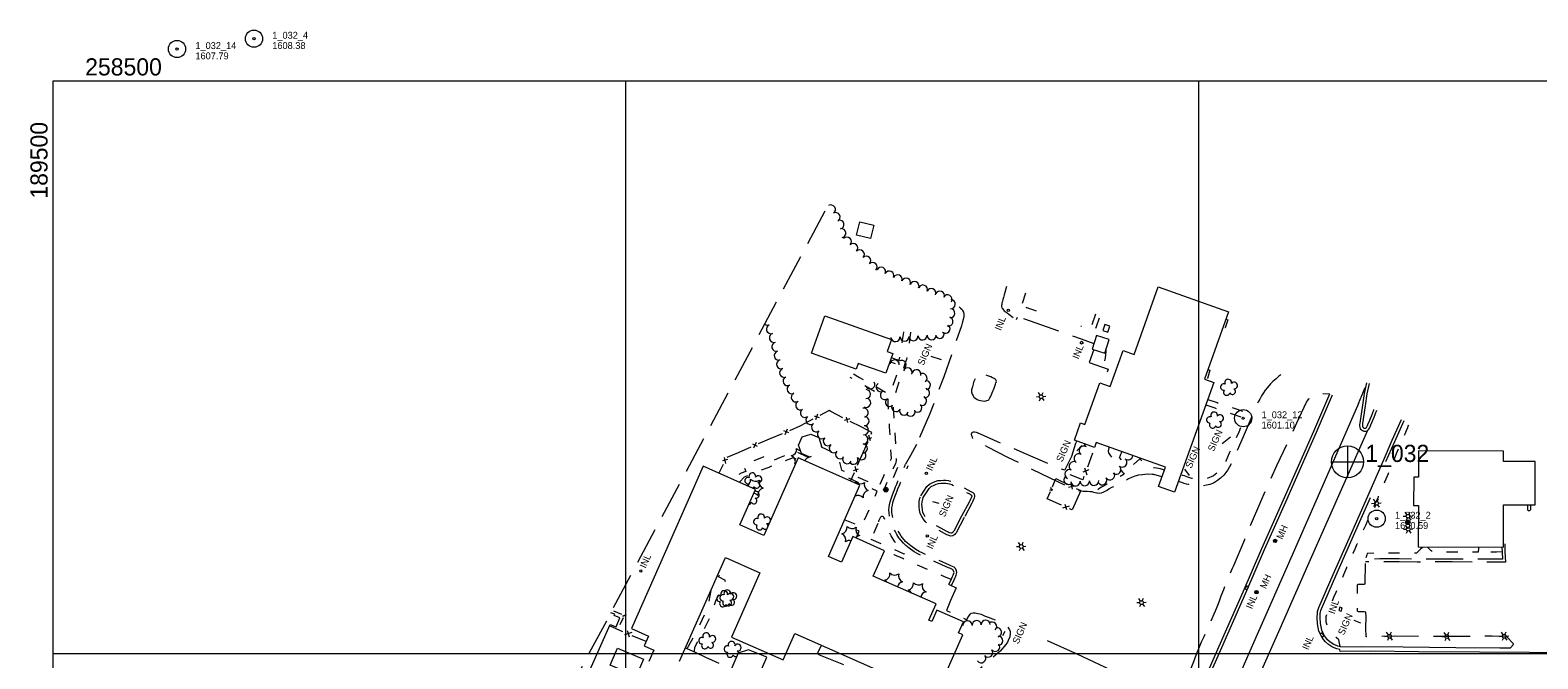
# Model space of a CAD drawing. Header units: feet. Extents: x 189384 to 191650, y 256970 to 258544.
# Tile 7 of 11: x 189480 to 190796, y 257995 to 258544. Entities that reach past the tile are written whole.
import ezdxf
from ezdxf.enums import TextEntityAlignment as Align

# ---------------------------------------------------------------- set-up
doc = ezdxf.new("R2010")
doc.units = ezdxf.units.FT
doc.header["$MEASUREMENT"] = 0
doc.linetypes.add('DGN Style 3', pattern=[45.057933, 32.184238, -12.873695])
doc.linetypes.add('DGN Style 5', pattern=[22.528966, 9.655271, -12.873695])
for name, color, linetype, lineweight in [('E_DRN_Grate', 151, 'Continuous', 0), ('E_DWY', 73, 'DGN Style 3', 0), ('E_LAND_Vegetation', 21, 'Continuous', 0), ('E_MAP_GridLines', 251, 'Continuous', 0), ('E_MAP_Limits', 21, 'DGN Style 3', 0), ('E_MAP_PassPoints', 40, 'Continuous', 0), ('E_MISCPROP', 40, 'Continuous', 0), ('E_MISCPROP_HvyDash', 54, 'DGN Style 3', 13), ('E_MISCPROP_HvyLine', 54, 'Continuous', 13), ('E_MISCPROP_Railing', 40, 'Continuous', 0), ('E_PATH_Sidewalk', 73, 'DGN Style 5', 0), ('E_RDWY', 40, 'Continuous', 13)]:
    doc.layers.add(name, color=color, linetype=linetype, lineweight=lineweight)
doc.styles.add('Style-IGR_FONT_0', font='IGR_FONT_0.shx')
doc.styles.add('Style-IGR_FONT_1', font='IGR_FONT_1.shx')

# ---------------------------------------------------------------- blocks, each defined once
blk = doc.blocks.new('PP')
at = {"layer": 'E_MAP_PassPoints', "color": 40, "linetype": 'Continuous', "lineweight": 0}
for radius in [7.5, 0.96]:
    blk.add_circle((0, 0), radius, dxfattribs=at)
blk = doc.blocks.new('PHOTOC')
at = {"layer": 'E_MAP_Limits', "color": 73, "linetype": 'Continuous', "lineweight": 0}
for p, q in [((0.1, 14.1), (0.1, -13.8)), ((-13.8, 0), (14.1, 0))]:
    blk.add_line(p, q, dxfattribs=at)
blk.add_circle((0.2, 0), 14, dxfattribs=at)
blk = doc.blocks.new('INLT')
at = {"layer": 'E_MISCPROP_Railing', "color": 40, "linetype": 'Continuous', "lineweight": 0, "flags": 128}
blk.add_lwpolyline([(3, -2), (3, 0), (0, 0), (0, -2), (3, -2)], dxfattribs=at)
blk = doc.blocks.new('INL_3')
at = {"layer": 'E_MISCPROP_Railing', "color": 40, "linetype": 'Continuous', "lineweight": 0, "style": 'Style-IGR_FONT_0'}
blk.add_text('INL', height=6, rotation=359.9999, dxfattribs=at).set_placement((-5.7, -3))
blk = doc.blocks.new('INL_5')
at = {"layer": 'E_MISCPROP_Railing', "color": 40, "linetype": 'Continuous', "lineweight": 0, "style": 'Style-IGR_FONT_0'}
blk.add_text('INL', height=6, rotation=0.0002, dxfattribs=at).set_placement((-5.7, -3))
blk = doc.blocks.new('INL_7')
at = {"layer": 'E_MISCPROP_Railing', "color": 40, "linetype": 'Continuous', "lineweight": 0, "style": 'Style-IGR_FONT_0'}
blk.add_text('INL', height=6, rotation=359.9999, dxfattribs=at).set_placement((-5.7, -3))
blk = doc.blocks.new('SIGN')
at = {"layer": 'E_MISCPROP', "color": 20, "linetype": 'Continuous', "lineweight": 0, "style": 'Style-IGR_FONT_0'}
blk.add_text('SIGN', height=6, rotation=359.9999, dxfattribs=at).set_placement((-9.6, 0), align=Align.MIDDLE_LEFT)
blk = doc.blocks.new('POLE')
at = {"layer": 'E_MISCPROP', "color": 20, "linetype": 'Continuous', "lineweight": 0}
for radius in [2.02, 1.52, 1.01, 0.502]:
    blk.add_circle((0, 0), radius, dxfattribs=at)
blk = doc.blocks.new('LTP')
at = {"layer": 'E_MISCPROP', "color": 20, "linetype": 'Continuous', "lineweight": 0}
for p, q in [((-1.6, 0.1), (-4.2, 0.1)), ((-0.8, 1.4), (-2, 3.7)), ((0.9, 1.4), (2.3, 3.7)), ((-0.9, -1.4), (-2.2, -3.6)), ((0.8, -1.5), (2, -3.6)), ((1.6, 0), (4.2, -0.1))]:
    blk.add_line(p, q, dxfattribs=at)
blk.add_circle((0, 0), 1.64, dxfattribs=at)
blk = doc.blocks.new('INL_8')
at = {"layer": 'E_MISCPROP_Railing', "color": 40, "linetype": 'Continuous', "lineweight": 0, "style": 'Style-IGR_FONT_0'}
blk.add_text('INL', height=6, rotation=360, dxfattribs=at).set_placement((-5.7, -3))
blk = doc.blocks.new('TREE')
at = {"layer": 'E_LAND_Vegetation', "color": 93, "linetype": 'Continuous', "lineweight": 0}
for centre, radius, start, end in [((-4.5, 0.2), 2.78, 78.0715, 279.0825), ((-1.5, 4.3), 2.78, 1.3945, 209.1675), ((3.6, 2.4), 2.97, 278.4236, 139.6575), ((-2, -4.2), 2.61, 140.7796, 358.7122), ((3.5, -3.4), 2.97, 196.0744, 79.0477)]:
    blk.add_arc(centre, radius, start, end, dxfattribs=at)
blk = doc.blocks.new('SIGN_5')
at = {"layer": 'E_MISCPROP', "color": 20, "linetype": 'Continuous', "lineweight": 0, "style": 'Style-IGR_FONT_0'}
blk.add_text('SIGN', height=6, rotation=359.9999, dxfattribs=at).set_placement((-9.6, 0), align=Align.MIDDLE_LEFT)
blk = doc.blocks.new('MHO')
at = {"layer": 'E_DRN_Grate', "color": 20, "linetype": 'Continuous', "lineweight": 0}
for centre, radius in [((0.1, 0), 1.5), ((0.1, 0), 1.22), ((0.1, 0), 0.968), ((0, 0), 0.605)]:
    blk.add_circle(centre, radius, dxfattribs=at)
blk = doc.blocks.new('INL_9')
at = {"layer": 'E_MISCPROP_Railing', "color": 40, "linetype": 'Continuous', "lineweight": 0, "style": 'Style-IGR_FONT_0'}
blk.add_text('INL', height=6, rotation=0.0001, dxfattribs=at).set_placement((-5.7, -3))

msp = doc.modelspace()

# ---------------------------------------------------------------- linework, layer by layer
at = {"layer": 'E_DWY', "color": 51, "linetype": 'DGN Style 3', "lineweight": 0, "flags": 128}
for points in [[(190332, 258320.4), (190330, 258313.2), (190329.5, 258311), (190329, 258309.3), (190328.5, 258307.4), (190328.1, 258306.2), (190327.9, 258304.9), (190327.8, 258303.9), (190327.8, 258303), (190328, 258302), (190328.5, 258301.2), (190329.1, 258300.4), (190330, 258299.3), (190330.9, 258298.6), (190331.6, 258298.1), (190332.8, 258297.4), (190334.1, 258296.5), (190340.9, 258291.2), (190345, 258289.5), (190346, 258292.9), (190397.2, 258274.9), (190408.4, 258270.7)], [(190290.9, 258302.7), (190292.1, 258301.7), (190293.1, 258300.7), (190293.8, 258299.7), (190294.5, 258298.2), (190294.9, 258296.7), (190294.9, 258294.3), (190294.4, 258291.7), (190293.5, 258288.4), (190292.7, 258286.1), (190277.4, 258241.6), (190264.9, 258208.8), (190253.6, 258182.7)], [(190408.3, 258265.4), (190404.4, 258254.1), (190420.8, 258248.3), (190416.3, 258235.5)], [(190312.9, 258220.4), (190316.2, 258221.2), (190316.7, 258221.7), (190317.7, 258223.2), (190318.2, 258224.2), (190318.6, 258225.2), (190319.1, 258226.3), (190319.7, 258227.8), (190320.3, 258229.2), (190320.7, 258230.3), (190321.3, 258231.8), (190321.9, 258233.4), (190322.4, 258235.1), (190322.8, 258236.4), (190323, 258236.8), (190323.3, 258237.7), (190323.2, 258238.3), (190322.9, 258238.9), (190322.3, 258239.5), (190321.3, 258240.1), (190319.8, 258240.9), (190318.3, 258241.6), (190315.9, 258242.5), (190314.3, 258243.1), (190313.3, 258243.5), (190312, 258244.1), (190311, 258244.5), (190309.8, 258244.9), (190309, 258245), (190308.4, 258244.8), (190307.6, 258244.5), (190307.1, 258244.1), (190306.6, 258243.7), (190306.2, 258243.2), (190303.3, 258237.1)], [(190571.4, 258243.4), (190569.7, 258242.1), (190567.4, 258240), (190564.7, 258237.6), (190562.6, 258235.6), (190559.8, 258232.4), (190557.8, 258230), (190556.3, 258227.8), (190554.6, 258225), (190553.1, 258222.2), (190551.8, 258219.8), (190551, 258218.2), (190550, 258215.6), (190548.9, 258212.9), (190546.7, 258208.1), (190538.7, 258189.2), (190529.8, 258168.6), (190525.4, 258160.5), (190521.7, 258155.8), (190518.9, 258153.1), (190516.4, 258151), (190512.7, 258148.9), (190509.7, 258147.7), (190506.7, 258147), (190504.1, 258146.6), (190501.9, 258146.4), (190498.8, 258146.5), (190495.8, 258146.8), (190493.2, 258147.2), (190491.1, 258147.5), (190489.1, 258148), (190487.3, 258148.6), (190485.1, 258149.3), (190484.1, 258149.6), (190482.2, 258150.2)], [(190303.3, 258237.1), (190303, 258235.3), (190302.3, 258232.9), (190301.7, 258230.4), (190301.5, 258228.5), (190302, 258226.4), (190302.9, 258225), (190303.7, 258224), (190306.5, 258221.9), (190307.9, 258221.3), (190309.5, 258220.9), (190312.9, 258220.4)], [(190498.7, 257963.5), (190492.2, 257960.5), (190490.7, 257960.3), (190489.4, 257960.2), (190488.3, 257960.1), (190487.4, 257960), (190486.1, 257960), (190485.2, 257959.9), (190484, 257959.9), (190483.1, 257960.5), (190483.2, 257961.4), (190483.8, 257963.2), (190484.9, 257966), (190486.1, 257969.1), (190486.9, 257971.2), (190488.6, 257975.4), (190490.4, 257979.5), (190493.1, 257986.6), (190495.6, 257993.1), (190498, 257999.5), (190499.9, 258004.4), (190502.3, 258010.2), (190504.5, 258014.9), (190506.7, 258019.9), (190509.2, 258025.1), (190512.4, 258032.6), (190515.3, 258039.3), (190517.6, 258045.2), (190519.6, 258050.4), (190521.7, 258055.9), (190523.6, 258061), (190526, 258066.7), (190527.4, 258070), (190529.4, 258074.6), (190530.4, 258077), (190540, 258099.7), (190554.1, 258132.9), (190568.1, 258164.3), (190585.6, 258201.4), (190593.9, 258219.5), (190594.7, 258220.8), (190596.1, 258222.5), (190597.5, 258223.7), (190599.2, 258224.9), (190601.6, 258225.9), (190603, 258226.4), (190604.6, 258226.8), (190605.9, 258227), (190606.8, 258227), (190607.5, 258227), (190608, 258227), (190614.4, 258226.9)], [(190467.8, 258154.4), (190460.8, 258156.4), (190459.1, 258156.5), (190454.8, 258156.7), (190450.9, 258156.2), (190447.3, 258155.7), (190444, 258154.8), (190441.2, 258153.7), (190438.7, 258152.7), (190436.2, 258151), (190433.7, 258149.7), (190431, 258148.4), (190428.4, 258147.3), (190425.9, 258146), (190423.8, 258144.9), (190421.7, 258143.8), (190419.9, 258142.5), (190418, 258141.5), (190416.3, 258140.7), (190414.8, 258140.1), (190413, 258139.9), (190411.6, 258140), (190411, 258140), (190409.6, 258140.3), (190408.4, 258140.6), (190407, 258141.1), (190405, 258141.2), (190402.6, 258141.4), (190400.5, 258141.6), (190398.9, 258141.6), (190396.5, 258141.8), (190395, 258142.1), (190393.9, 258142.3), (190392.4, 258142.8), (190391.6, 258143), (190362.9, 258156.7), (190333.3, 258171.3), (190315.9, 258180.3), (190308, 258184), (190304.7, 258185.9), (190303.1, 258187.3), (190302.3, 258188.9), (190301.9, 258190), (190301.7, 258191.7), (190302.2, 258193.2), (190303.3, 258193.7), (190304.6, 258193.6), (190305.6, 258193.2), (190306.4, 258193), (190348.4, 258174.6), (190374.7, 258163.2), (190382.9, 258160.4), (190383.4, 258160.8), (190383.9, 258161.8), (190389, 258172.5), (190392.7, 258183.6), (190393.5, 258185.5)], [(190253.6, 258182.7), (190248.3, 258173), (190244, 258165.3)], [(190281.9, 258060.3), (190284.2, 258065.4), (190285, 258067.3), (190285.6, 258068.5), (190285.9, 258069.4), (190286.3, 258070.9), (190286.2, 258071.5), (190285.6, 258072.7), (190284.9, 258073.3), (190283.9, 258073.9), (190282.6, 258074.5), (190281.5, 258074.9), (190269.9, 258080), (190258, 258085.3), (190254.6, 258087), (190251.6, 258088.7), (190247.2, 258092), (190244.2, 258094.4), (190242.1, 258096.3), (190238.2, 258101.1), (190236.5, 258103.9), (190234.8, 258106.9), (190233, 258110.6), (190231.7, 258113.9), (190230.7, 258116.7), (190230.1, 258119.8), (190229.6, 258122.9), (190229.5, 258125.6), (190229.6, 258127.7), (190230, 258130), (190230.6, 258132.6), (190231.4, 258135.1), (190232.3, 258137.8), (190233.4, 258140.8), (190234.4, 258143.1), (190235.3, 258145.6), (190236.3, 258147.9), (190237.4, 258150.4), (190238.5, 258152.8), (190239.5, 258155), (190240.7, 258157.5), (190241.7, 258159.9), (190243, 258163), (190244, 258165.3)], [(190284.2, 258059.3), (190286.5, 258064.4), (190287.3, 258066.3), (190287.9, 258067.5), (190288.3, 258068.6), (190288.8, 258070.7), (190288.6, 258072.2), (190287.7, 258074.2), (190286.4, 258075.4), (190285, 258076.1), (190283.6, 258076.7), (190282.5, 258077.2), (190270.9, 258082.3), (190259, 258087.6), (190255.8, 258089.2), (190253, 258090.8), (190248.7, 258094), (190245.8, 258096.3), (190244, 258098), (190240.3, 258102.5), (190238.6, 258105.1), (190237, 258108.1), (190235.3, 258111.6), (190234, 258114.7), (190233.2, 258117.4), (190232.6, 258120.3), (190232, 258123.2), (190232, 258125.5), (190232.1, 258127.4), (190232.5, 258129.5), (190233, 258132), (190233.8, 258134.4), (190234.6, 258137), (190235.7, 258139.9), (190236.7, 258142.1), (190237.7, 258144.6), (190238.6, 258146.9), (190239.7, 258149.3), (190240.8, 258151.8), (190241.8, 258154), (190242.9, 258156.5), (190244, 258158.9), (190245.3, 258162), (190246.3, 258164.3)], [(190257.4, 258137.6), (190262.6, 258145.8), (190264.9, 258147.9), (190267.8, 258149.3), (190269.9, 258150.3), (190272.3, 258151), (190274.9, 258151.2), (190277, 258151.3), (190279.2, 258151.3), (190281.1, 258151), (190283.2, 258150.6), (190285.4, 258149.8), (190287.3, 258148.8), (190300.5, 258141.9), (190301.6, 258141.3), (190302.6, 258140.7), (190304, 258139.5), (190304.3, 258137.3), (190303.8, 258135.6), (190303.2, 258134.4), (190302.4, 258132.6), (190301.9, 258131.2), (190295.1, 258118.8)], [(190259.5, 258136.3), (190264.6, 258144.2), (190266.4, 258145.8), (190268.9, 258147), (190270.8, 258147.9), (190272.8, 258148.5), (190275, 258148.7), (190277, 258148.8), (190279.1, 258148.8), (190280.7, 258148.5), (190282.5, 258148.2), (190284.4, 258147.5), (190286.1, 258146.6), (190299.3, 258139.7), (190300.4, 258139.1), (190301.1, 258138.7), (190301.6, 258138.2), (190301.8, 258137.5), (190301.5, 258136.6), (190300.9, 258135.4), (190300.1, 258133.5), (190299.6, 258132.3), (190292.9, 258120)], [(190295.1, 258118.9), (190288.1, 258105.5), (190287.6, 258104.7), (190286.9, 258103.9), (190285.3, 258102.8), (190283.1, 258102.5), (190281.1, 258103.3), (190280, 258103.8), (190268, 258110.2), (190262.8, 258113.7), (190261.2, 258115.4), (190259.6, 258117.3), (190258.1, 258119.8), (190256.8, 258122.3), (190256.3, 258125.1), (190256, 258128), (190255.8, 258130.3), (190256, 258132.7), (190256.6, 258135.6), (190257.1, 258137)], [(190292.9, 258120), (190286, 258106.8), (190285.6, 258106.3), (190285.2, 258105.8), (190284.4, 258105.2), (190283.4, 258105), (190282.2, 258105.5), (190281.1, 258106), (190269.3, 258112.4), (190264.4, 258115.7), (190263, 258117.1), (190261.6, 258118.7), (190260.3, 258121), (190259.2, 258123.1), (190258.8, 258125.5), (190258.5, 258128.2), (190258.3, 258130.3), (190258.5, 258132.4), (190259, 258134.9), (190259.5, 258136.3)], [(190786.8, 258130), (190786.9, 258126.8), (190786.9, 258125.4), (190787.1, 258125.1), (190787.5, 258124.9), (190787.9, 258124.8), (190788.4, 258124.8), (190788.9, 258125), (190789.2, 258125.3), (190789.4, 258125.6), (190789.6, 258125.9), (190789.7, 258126.3), (190789.6, 258130)], [(190767, 258095.9), (190767.1, 258088.7), (190767.6, 258079.9), (190743.4, 258079.8), (190721, 258080), (190703.9, 258080), (190690.4, 258079.8), (190674.9, 258080.1), (190657.8, 258080.1), (190645.5, 258080)], [(190772, 258005.1), (190774.2, 258007.5), (190774.7, 258008.6), (190768.6, 258015), (190756.1, 258015.1), (190726.4, 258014.9), (190696.5, 258015), (190668.1, 258015.2), (190645.9, 258014.7), (190645.8, 258022.2), (190645.9, 258032.3), (190645.8, 258035.7), (190645.6, 258036.1), (190645.3, 258036.2), (190644.2, 258036.4), (190639.6, 258036.4), (190639.2, 258036.5), (190638.8, 258036.6), (190638.5, 258037.1), (190638.4, 258037.5), (190638.6, 258047), (190638.4, 258059.3), (190638.5, 258059.9), (190638.6, 258060.4), (190639, 258060.6), (190639.4, 258060.7), (190640.1, 258060.7), (190640.8, 258060.7), (190641.3, 258060.7), (190642.6, 258060.6), (190644.4, 258060.6), (190644.7, 258060.7), (190645, 258060.9), (190645.1, 258061.3), (190645.5, 258082.4)], [(190764.5, 258093), (190764.6, 258088.6), (190765, 258082.4), (190743.4, 258082.3), (190721, 258082.5), (190703.8, 258082.5), (190690.4, 258082.3), (190674.9, 258082.6), (190657.8, 258082.6), (190645.5, 258082.5)], [(190282, 258060.2), (190288.3, 258057.5), (190283.2, 258046.2), (190279.6, 258037.5), (190297.4, 258029.5), (190297.9, 258030.4), (190299.2, 258032.8), (190300.4, 258034.4), (190301.4, 258035.2), (190302.9, 258035.5), (190304.7, 258035.5), (190307.1, 258035.1), (190308.8, 258034.7), (190310, 258034.4), (190313.5, 258032.8), (190316, 258031.9), (190319.9, 258030.4), (190323.3, 258028.9), (190326.3, 258027.7), (190329.7, 258026.1), (190331.7, 258024.9), (190333.3, 258023.2), (190334.8, 258020.7), (190335.3, 258019.2), (190335.4, 258017.2), (190334.9, 258014.5), (190333.7, 258011.4), (190332.9, 258010), (190332.4, 258009.2), (190331.6, 258008), (190326.6, 258002.2), (190306.7, 257985), (190300.6, 257979.7), (190294.1, 257975.1), (190285.1, 257968.9), (190276.1, 257963.1), (190273.5, 257961.8), (190272, 257961.4), (190270.2, 257960.9), (190268.3, 257960.6), (190266.9, 257960.6), (190265.9, 257960.6), (190264.5, 257960.6), (190261.9, 257960.9), (190259.7, 257961.4), (190258.7, 257961.8), (190257.7, 257962), (190256.9, 257962.3), (190255.5, 257962.6), (190254.9, 257962.8), (190214.6, 257980.1), (190169.9, 257998.4), (190168.6, 257999), (190167.8, 257999.6), (190167.5, 258000.3), (190167.6, 258001.1), (190170.5, 258007.2)], [(190051.9, 258004.9), (190053, 258004.4), (190060.4, 258001.2), (190069.3, 257997), (190077.7, 257993), (190082.5, 257990.9), (190083.6, 257990.4), (190084.9, 257989.8), (190091.9, 257986.5)]]:
    msp.add_lwpolyline(points, dxfattribs=at)
at = {"layer": 'E_LAND_Vegetation', "color": 93, "linetype": 'Continuous', "lineweight": 0}
for centre, radius, start, end in [((190178.9, 258387.8), 3.94, 302.0644, 122.049), ((190183, 258381.2), 3.94, 297.7925, 117.7772), ((190186.3, 258374.6), 3.94, 284.7374, 104.722), ((190188, 258367.2), 3.94, 278.0882, 98.0729), ((190192.8, 258359.7), 3.94, 315.5584, 135.5431), ((190198.4, 258354.2), 3.94, 315.5584, 135.5431), ((190204.1, 258348.7), 3.94, 315.5584, 135.5431), ((190209.7, 258343.1), 3.94, 315.5584, 135.5431), ((190215.3, 258337.6), 3.94, 315.5584, 135.5431), ((190222.7, 258333.4), 3.94, 335.1584, 155.1431), ((190229.9, 258330.1), 3.94, 335.3419, 155.3266), ((190237.2, 258326.9), 3.94, 337.5251, 157.5097), ((190244.5, 258323.9), 3.94, 337.5251, 157.5097), ((190251.8, 258320.9), 3.94, 337.5251, 157.5097), ((190259.1, 258317.9), 3.94, 337.5251, 157.5097), ((190266.4, 258314.8), 3.94, 337.5251, 157.5097), ((190274, 258312.5), 3.94, 339.9153, 159.8999), ((190280.7, 258309.3), 3.94, 328.967, 148.9517), ((190283.5, 258305.1), 3.94, 266.7922, 86.7769), ((190281.5, 258290), 3.94, 254.3137, 74.2984), ((190283.1, 258297.2), 3.94, 266.7922, 86.7769), ((190123.4, 258290.8), 4, 233.5513, 292.723), ((190126.5, 258283.3), 4, 110.2893, 290.274), ((190129.1, 258275.7), 4, 106.3672, 286.3519), ((190273.8, 258279.2), 3.94, 200.9995, 20.9842), ((190278.9, 258283.6), 3.94, 229.9317, 49.9164), ((190131.3, 258267.9), 4, 104.893, 284.8777), ((190227.4, 258275.6), 3.94, 341.4193, 4.0442), ((190235.2, 258276.3), 3.94, 184.5408, 4.5255), ((190243.1, 258276.7), 3.94, 182.446, 2.4306), ((190250.9, 258277.1), 3.94, 185.7377, 5.7224), ((190258.8, 258277.8), 3.94, 184.2635, 4.2482), ((190266.9, 258277.9), 3.94, 179.9814, 359.9661), ((190133.4, 258260.2), 4, 105.9317, 285.9164), ((190135.5, 258252.7), 4, 110.8302, 290.8149), ((190226.2, 258254.3), 4, 338.872, 355.53), ((190234.5, 258252.5), 4, 353.9524, 173.9371), ((190240.5, 258252), 4, 300.7063, 120.691), ((190138.1, 258245.2), 4, 111.4379, 291.4226), ((190141.1, 258238), 4, 116.171, 296.1556), ((190245.8, 258245.5), 3.91, 337.241, 157.2257), ((190253.5, 258244), 3.91, 341.5391, 161.5238), ((190258.9, 258240.6), 3.91, 305.4474, 125.4321), ((190144.6, 258230.8), 4, 116.6969, 296.6815), ((190148.2, 258223.7), 4, 116.6969, 296.6815), ((190209.5, 258226.6), 3.91, 267.1802, 87.1649), ((190213.3, 258234.9), 3.91, 214.0599, 34.0446), ((190222.2, 258232.5), 3.91, 121.4824, 301.467), ((190225.9, 258225.6), 3.91, 121.74, 301.7247), ((190261, 258227.5), 3.91, 257.8404, 77.825), ((190261.8, 258234.5), 3.91, 277.045, 97.0297), ((190152.1, 258216.7), 4, 119.2475, 299.2322), ((190156.3, 258210.2), 4, 124.5893, 304.574), ((190207.5, 258210.3), 4, 283.0288, 103.0135), ((190209.6, 258219), 4, 243.7564, 63.7411), ((190230.3, 258219.6), 3.91, 131.8919, 311.8765), ((190235.7, 258215.2), 3.91, 152.4711, 332.4558), ((190242.6, 258212.1), 3.91, 158.4711, 338.4558), ((190248.5, 258211.1), 3.91, 202.4983, 22.483), ((190254.4, 258214.8), 3.91, 225.9493, 45.934), ((190258.5, 258220.5), 3.91, 245.8423, 65.827), ((190161, 258204), 4, 129.3356, 309.3203), ((190166, 258197.6), 4, 127.0128, 306.9975), ((190208.2, 258203), 4, 266.4755, 86.4602), ((190171, 258191.5), 4, 130.5602, 310.5449), ((190176.2, 258185.5), 4, 130.985, 310.9697), ((190207.2, 258187), 4, 266.4755, 86.4602), ((190207.7, 258195), 4, 266.4755, 86.4602), ((190143.2, 258178.4), 5.72, 281.2383, 7.0032), ((190153.2, 258182.9), 5.72, 221.2383, 259.5347), ((190181.4, 258179.3), 4, 128.4154, 308.4001), ((190186.9, 258174), 4, 137.6348, 317.6194), ((190205.5, 258173.2), 4, 209.1474, 29.1321), ((190206.7, 258179.1), 4, 266.4755, 86.4602), ((190395.2, 258170.4), 4.06, 57.3886, 237.3732), ((190399.6, 258177.2), 4.06, 57.3886, 237.3732), ((190403.9, 258184.1), 4.06, 192.6846, 237.3732), ((190142.1, 258167.5), 5.72, 341.2383, 67.0032), ((190151, 258161.1), 5.72, 120.8838, 127.0032), ((190161, 258165.6), 5.72, 101.2383, 151.3674), ((190162.1, 258176.5), 5.72, 220.9721, 247.0033), ((190193.1, 258169.8), 4, 151.7375, 331.7222), ((190198.5, 258169.3), 4, 209.1474, 29.1321), ((190387.1, 258156.6), 4.06, 64.956, 244.9407), ((190390.8, 258163.6), 4.06, 57.3886, 237.3732), ((190427.9, 258160.6), 4.06, 230.5497, 50.5344), ((190433.1, 258166.9), 4.06, 230.5497, 50.5344), ((190438.2, 258173.1), 4.06, 230.5497, 356.0701), ((190106.5, 258151), 2.78, 67.4216, 275.1946), ((190103.1, 258151.6), 5.72, 298.0123, 7.0032), ((190109, 258146.6), 2.78, 144.0986, 184.4789), ((190110.3, 258154.8), 2.97, 344.4507, 205.6846), ((190113.1, 258156.1), 5.72, 221.2383, 307.0032), ((190114.1, 258147), 2.61, 206.8067, 64.7393), ((190115.6, 258152.3), 2.97, 262.1015, 145.0748), ((190121.9, 258149.7), 5.72, 161.2383, 247.0033), ((190204.8, 258154), 5.72, 221.2383, 307.0032), ((190194.8, 258149.6), 5.72, 350.697, 7.0032), ((190213.7, 258147.6), 5.72, 161.2383, 247.0033), ((190386.2, 258151.6), 4.06, 135.4887, 315.4734), ((190392.4, 258150.3), 4.06, 182.1893, 2.174), ((190400.5, 258150.6), 4.06, 182.1893, 2.174), ((190408.6, 258150.9), 4.06, 182.1893, 2.174), ((190415.6, 258151.4), 4.06, 211.381, 31.3657), ((190422.5, 258155.7), 4.06, 211.381, 31.3657), ((190111.7, 258133.4), 2.61, 206.8067, 64.7393), ((190109, 258146.6), 2.78, 307.8176, 345.1096), ((190110.8, 258134.3), 5.72, 41.2383, 81.9214), ((190113.3, 258138.7), 2.97, 262.1015, 109.2889), ((190120.8, 258138.8), 5.72, 101.2383, 187.0033), ((190202.6, 258132.3), 5.72, 41.2383, 117.3251), ((190212.6, 258136.7), 5.72, 101.2383, 187.0033), ((190106.7, 258132.9), 2.78, 281.6655, 345.1096), ((190117.9, 258118.9), 2.97, 344.4507, 205.6846), ((190114.1, 258115.1), 2.78, 67.4216, 275.1946), ((190116.6, 258110.7), 2.78, 144.0986, 345.1096), ((190121.6, 258111.1), 2.61, 206.8067, 293.9227), ((190123.2, 258116.4), 2.97, 1.5594, 145.0748), ((190123.2, 258116.4), 2.97, 262.1015, 310.7388), ((190121.6, 258111.1), 2.61, 18.3755, 64.7393), ((190187.3, 258110.3), 5.72, 281.2383, 7.0032), ((190197.3, 258114.8), 5.72, 221.2383, 307.0032), ((190206.2, 258108.4), 5.72, 161.2383, 247.0033), ((190186.2, 258099.4), 5.72, 341.2383, 67.0032), ((190195.1, 258093), 5.72, 76.5023, 127.0032), ((190205, 258097.5), 5.72, 101.2383, 142.612), ((190224.7, 258069.7), 5.72, 281.2383, 7.0032), ((190234.7, 258074.2), 5.72, 221.2383, 307.0032), ((190243.6, 258067.8), 5.72, 161.2383, 247.0033), ((190223.6, 258058.8), 5.72, 35.2768, 67.0032), ((190242.4, 258056.9), 5.72, 101.2383, 165.5427), ((190245.2, 258061.1), 5.72, 281.2383, 7.0032), ((190244.1, 258050.2), 5.72, 28.0269, 67.0032), ((190255.2, 258065.6), 5.72, 221.2383, 307.0032), ((190264.1, 258059.2), 5.72, 161.2383, 247.0033), ((190263, 258048.3), 5.72, 101.2383, 169.7309), ((190298.1, 258024.7), 3.96, 0.8716, 180.8562), ((190306.1, 258024.9), 3.96, 4.4805, 184.4652), ((190313.9, 258025.3), 3.96, 1.1406, 181.1253), ((190290.1, 258024.7), 3.96, 359.7973, 19.3205), ((190319.6, 258023.6), 3.96, 312.0894, 132.0741), ((190324, 258018.6), 3.96, 281.1829, 101.1676), ((190325, 258011.2), 3.96, 268.4171, 88.4018), ((190088.4, 258003.9), 2.78, 67.4216, 275.1946), ((190092.2, 258007.7), 2.97, 344.4507, 205.6846), ((190097.5, 258005.2), 2.97, 262.1015, 145.0748), ((190095.9, 257999.9), 2.61, 14.4371, 64.7393), ((190316.2, 258000.8), 3.96, 219.6315, 39.6161), ((190322.3, 258005.8), 3.96, 219.3109, 39.2956), ((190090.9, 257999.5), 2.78, 144.0986, 345.1096), ((190095.9, 257999.9), 2.61, 206.8067, 283.2964), ((190310.1, 257995.9), 3.96, 216.1652, 36.1499)]:
    msp.add_arc(centre, radius, start, end, dxfattribs=at)
at = {"layer": 'E_MAP_GridLines', "color": 161, "linetype": 'Continuous', "lineweight": 0}
for p, q in [((189500, 257000), (189500, 258500)), ((189500, 258500), (191500, 258500)), ((190000, 257000), (190000, 258500)), ((190500, 257000), (190500, 258500)), ((189500, 258000), (191500, 258000))]:
    msp.add_line(p, q, dxfattribs=at)
at = {"layer": 'E_MAP_Limits', "color": 73, "linetype": 'DGN Style 3', "lineweight": 0, "flags": 128}
msp.add_lwpolyline([(190173.6, 258386.3), (189729.2, 257552.5)], dxfattribs=at)
at = {"layer": 'E_MISCPROP', "color": 20, "linetype": 'Continuous', "lineweight": 0}
for p, q in [((190275.4, 258256.5), (190266.3, 258259.4)), ((190520.3, 258183.4), (190527.7, 258189.3)), ((190398, 258181.7), (190393.5, 258177.1)), ((190487.4, 258161.1), (190491.5, 258155.5)), ((190273.4, 258130.9), (190267.9, 258132.5)), ((190641.3, 258026.5), (190635.4, 258028.8)), ((190328.8, 258015.9), (190330.9, 258019.7)), ((190328.8, 258015.8), (190328.8, 258015.9))]:
    msp.add_line(p, q, dxfattribs=at)
at = {"layer": 'E_MISCPROP_HvyDash', "color": 241, "linetype": 'DGN Style 3', "lineweight": 13, "flags": 128}
msp.add_lwpolyline([(190150.5, 258182), (190153.8, 258189.3), (190161.2, 258191.7), (190168.2, 258188.6), (190170.6, 258181.2), (190167.5, 258174.1), (190160.5, 258171.6), (190153.1, 258174.6)], close=True, dxfattribs=at)
at = {"layer": 'E_MISCPROP_HvyLine', "color": 241, "linetype": 'Continuous', "lineweight": 13, "flags": 128}
for points in [[(190204.1, 258377), (190216.2, 258374), (190213.3, 258362.5), (190201.2, 258365.4)], [(190464.4, 258320.1), (190525.8, 258298.3), (190504.9, 258239.5), (190513, 258236.6), (190478.8, 258140.8), (190464.8, 258145.8), (190470.8, 258162.7), (190410.3, 258184.2), (190408.8, 258180), (190391.4, 258186.3), (190396.8, 258201.4), (190400.5, 258200.1), (190413.5, 258236.5), (190422.7, 258233.2), (190433.9, 258264.7), (190443.5, 258261.2)], [(190201, 258248.3), (190162, 258262.2), (190173.6, 258294.8), (190231.8, 258274.1), (190228.1, 258263.8), (190233, 258262), (190226.9, 258244.8), (190202.7, 258253.4)], [(190416.2, 258282.1), (190420.6, 258280.6), (190422.3, 258285.9), (190418, 258287.3)], [(190406.9, 258265.9), (190417.9, 258262.3), (190421.8, 258274.1), (190410.8, 258277.8)], [(190691.5, 258093.2), (190765.8, 258093), (190765.9, 258130), (190793.5, 258129.9), (190793.6, 258167.6), (190765.8, 258167.7), (190765.8, 258176.7), (190691.8, 258176.9), (190691.7, 258153.9), (190687.5, 258153.9), (190687.4, 258129.4), (190691.6, 258129.4)], [(189992.5, 258004.8), (190015.2, 257995.2), (190008.9, 257980.4), (189986.2, 257990)], [(190090.3, 257982.9), (190112.8, 257973.3), (190122.8, 257996.8), (190106.8, 258003.4), (190097.8, 258000.4)]]:
    msp.add_lwpolyline(points, close=True, dxfattribs=at)
for points in [[(190046.8, 257993.3), (190086.8, 258083.9), (190116.9, 258070.6), (190092, 258014.4), (190137.1, 257994.5), (190147.3, 258017.4), (190270.4, 257963), (190294, 258016.4), (190290.3, 258018), (190294.6, 258027.6), (190271.3, 258037.9), (190266.9, 258028), (190264.4, 258029.1), (190270.8, 258043.4), (190215.8, 258067.7), (190225.6, 258089.8), (190197.9, 258102.1), (190188.1, 258079.7), (190176.7, 258084.7), (190204.2, 258147), (190150.2, 258170.9), (190120.2, 258103.2), (190099.4, 258112.4), (190113.1, 258143.3), (190067.3, 258163.6), (190004.7, 258021.9), (190019.7, 258015.3), (190015.9, 258006.8), (190024.3, 258003.1), (190019.9, 257993.2)], [(189945.4, 257958.1), (189954.4, 257954.1), (189986.1, 258025.5), (189991.5, 258023.3), (189994.7, 258031.1), (189989.7, 258033.3), (189990.3, 258034.5), (189986.7, 258035.7)]]:
    msp.add_lwpolyline(points, dxfattribs=at)
at = {"layer": 'E_MISCPROP_Railing', "color": 40, "linetype": 'Continuous', "lineweight": 0}
for p, q in [((190168.8, 258205.8), (190164.6, 258207.4)), ((190167.3, 258209), (190165.5, 258204.1)), ((190195.4, 258204.9), (190190.3, 258203.6)), ((190193.7, 258201.9), (190192.6, 258206.3)), ((190142, 258192.6), (190137.9, 258194.6)), ((190140.8, 258195.9), (190138.5, 258191.1)), ((190210.4, 258187.2), (190214.7, 258188.6)), ((190213.5, 258185.7), (190211.9, 258190.7)), ((190114.7, 258180.9), (190110.6, 258182.9)), ((190113.5, 258184.2), (190111.2, 258179.4)), ((190088.7, 258169.5), (190084.3, 258168.2)), ((190085.6, 258171.1), (190087, 258166)), ((190198.5, 258160), (190202.8, 258161.4)), ((190201.6, 258158.4), (190200, 258163.4)), ((190404, 258160.5), (190398.8, 258158.5)), ((190400.1, 258162.2), (190402.3, 258156.1)), ((190386.3, 258145.2), (190391.9, 258146.7)), ((190388.2, 258148.6), (190389.5, 258143.7)), ((190369.8, 258142.7), (190372.6, 258143.6)), ((190371.9, 258141.7), (190370.8, 258144.9)), ((190386.7, 258128.8), (190381.1, 258127.1)), ((190384.9, 258125.4), (190383.4, 258130.2)), ((190000.2, 258033.7), (189997.1, 258032.7)), ((189997.3, 258032.6), (190000, 258033.4)), ((190005, 258018.3), (189998.6, 258016.3)), ((190003.1, 258014.3), (190001.3, 258019.9))]:
    msp.add_line(p, q, dxfattribs=at)
at = {"layer": 'E_MISCPROP_Railing', "color": 40, "linetype": 'Continuous', "lineweight": 0, "flags": 128}
for points in [[(190163.1, 258204.6), (190152.4, 258198.9)], [(190178.7, 258211.4), (190177.2, 258212.2), (190169.3, 258207.9)], [(190189.4, 258205.9), (190178.7, 258211.4)], [(190205.2, 258197.9), (190195.7, 258202.7)], [(190125.1, 258187.1), (190115.3, 258183)], [(190136.2, 258191.9), (190125.1, 258187.1)], [(190152.4, 258198.9), (190151.6, 258198.5), (190142.7, 258194.6)], [(190214.1, 258191.7), (190214.7, 258193), (190205.2, 258197.9)], [(190097.8, 258175.4), (190088, 258171.3)], [(190108.9, 258180.2), (190097.8, 258175.4)], [(190202.2, 258164.5), (190207, 258175.5)], [(190207, 258175.5), (190211.3, 258185.3)], [(190407.3, 258175.1), (190402.7, 258162.8)], [(190084.8, 258165.1), (190081.1, 258157.5)], [(190196.1, 258150.6), (190199.4, 258158)], [(190372.2, 258145.6), (190375.3, 258152.9)], [(190375.3, 258152.9), (190386, 258147.7)], [(190399.7, 258154.7), (190398.6, 258151.8), (190387.6, 258156)], [(190367.7, 258135), (190370.4, 258141.4)], [(190380, 258129.5), (190367.7, 258135)], [(190393.1, 258134), (190389.3, 258125.4), (190387.1, 258126.4)], [(190393, 258144.2), (190396.9, 258142.3), (190393.1, 258134)], [(189996.4, 258034.1), (189989.4, 258037)], [(189994.9, 258025.3), (189997.8, 258031.4)], [(189997.3, 258019.1), (189985.5, 258024.2)], [(190017.5, 258010.4), (190005.5, 258015.5)]]:
    msp.add_lwpolyline(points, dxfattribs=at)
at = {"layer": 'E_MISCPROP_Railing', "color": 40, "linetype": 'Continuous', "lineweight": 13, "flags": 128}
msp.add_lwpolyline([(190367.7, 258011.4), (190393.4, 257999.7), (190433.2, 257981.2), (190470.6, 257963.7)], dxfattribs=at)
at = {"layer": 'E_MISCPROP_Railing', "color": 40, "linetype": 'Continuous', "lineweight": 0}
for centre, radius in [((190333.7, 258299.7), 1.03), ((190397.7, 258271.5), 1.19), ((190262.2, 258157.4), 1.03), ((190262.9, 258102.7), 1.03), ((190013, 258072.1), 0.926)]:
    msp.add_circle(centre, radius, dxfattribs=at)
at = {"layer": 'E_PATH_Sidewalk', "color": 51, "linetype": 'DGN Style 5', "lineweight": 0, "flags": 128}
for points in [[(190348.7, 258314.8), (190345.6, 258305.4), (190343.1, 258298.7), (190341.6, 258293.7), (190340.5, 258291.5)], [(190358.4, 258299), (190349.4, 258302.1), (190350.2, 258304.3), (190351.8, 258308.6), (190353.5, 258313.8)], [(190409.9, 258296.3), (190405.1, 258282.7), (190399.1, 258284.8), (190397.1, 258285.7)], [(190413, 258292.9), (190410.4, 258285.3), (190408.8, 258280.8), (190407.3, 258276.4), (190405.6, 258271.8)], [(190523.6, 258292), (190525.3, 258291.5), (190522.9, 258284.3), (190521, 258284.9)], [(190248.4, 258280.7), (190247.1, 258270.8), (190245.8, 258261.7), (190245.3, 258259.1), (190244.7, 258256.8), (190243.7, 258253.9), (190233.6, 258222.8), (190233.2, 258217.4), (190234.4, 258197.3), (190235.7, 258174.1), (190235.8, 258168.3), (190235.6, 258167.2), (190235.1, 258166), (190228.1, 258150.6), (190225.3, 258143.6), (190228.7, 258142.2), (190231.2, 258148.8), (190238.6, 258165.9), (190238.6, 258165.8), (190243.8, 258164.9)], [(190231.7, 258258.4), (190234.3, 258257.5), (190238.5, 258256.2), (190239.7, 258263.3), (190241.7, 258275.3), (190242.2, 258278.6), (190242.5, 258281.5)], [(190418.8, 258265.2), (190418.7, 258263.9), (190418.1, 258258.2), (190416.8, 258249.7)], [(190198.5, 258244.2), (190203.9, 258241.1), (190230.3, 258226.2), (190239.1, 258251.6), (190230.4, 258254.6)], [(190170.3, 258180.5), (190184.3, 258173.8), (190188.2, 258160.2), (190221, 258145.9), (190225.4, 258155.9), (190231.6, 258170.2), (190231.6, 258170.2), (190231, 258182.2), (190230.1, 258198.1), (190228.9, 258218.3), (190228.9, 258222.1), (190205.8, 258235.2), (190195.6, 258241.2)], [(190507.9, 258248), (190509.7, 258247.4), (190507.5, 258240.3), (190505.4, 258241)], [(190506, 258217.1), (190513.8, 258214.6), (190528.3, 258209.7), (190540, 258205.6), (190534.8, 258193.2), (190530.3, 258183.2), (190526.5, 258175), (190523.6, 258168.1), (190521.5, 258164.3), (190519.2, 258161.2), (190516.7, 258158.2), (190512.9, 258155.3), (190507.2, 258152.8), (190503.3, 258152.2), (190499.5, 258152.2), (190496.7, 258152.5), (190493.8, 258153), (190490.5, 258154.1), (190487.6, 258155.1), (190485.9, 258155.6), (190484.3, 258156.1)], [(190507.7, 258221.9), (190515.9, 258219.1), (190533.5, 258213.3), (190547, 258208.7)], [(190623.3, 258006.1), (190622.3, 258012), (190619.7, 258014), (190618.6, 258015.4), (190616.9, 258017.6), (190615.6, 258019.5), (190614, 258021.5), (190612.2, 258024.4), (190611.1, 258027.3), (190611, 258029.3), (190611.2, 258032.3), (190612.2, 258035.8), (190613.8, 258040), (190615.5, 258043.5), (190617.9, 258049.3), (190619.8, 258053.7), (190621.8, 258058.1), (190624.2, 258063.3), (190626.4, 258068.9), (190629, 258075.1), (190631.3, 258080.4), (190633, 258084.3), (190634.6, 258087.7), (190636.3, 258091.4), (190638.3, 258095.7), (190640.3, 258100), (190643.2, 258106.6), (190645.7, 258112.2), (190647.2, 258115.5), (190647.7, 258116.6), (190648.5, 258118.4), (190649.4, 258120.5), (190650.5, 258123), (190651.7, 258126), (190653, 258128.7), (190654, 258130.7), (190655.4, 258133.7), (190656.7, 258136.9), (190658.4, 258140.9), (190660.5, 258145.7), (190662.3, 258150.1), (190665.5, 258157.2), (190667.5, 258162.5), (190668.7, 258165.5), (190670.6, 258170.1), (190672.5, 258174.8), (190674.3, 258179), (190676.3, 258183.4), (190678.2, 258187.5), (190680.1, 258191.9), (190681.3, 258194.8), (190682.3, 258197.3), (190682.8, 258198.5), (190683.2, 258199.5), (190684.1, 258201.6), (190684.9, 258203.3), (190685.2, 258204.1)], [(190158.9, 258172.3), (190157.8, 258171.9), (190147.9, 258176.5), (190134, 258170.9), (190126.4, 258167.8), (190124.1, 258173.2), (190116.7, 258170.3), (190102.2, 258164.5), (190104.5, 258159.1), (190100.5, 258157.6), (190097.3, 258155.8), (190094.9, 258151.4)], [(190421.6, 258180.2), (190421.4, 258179.7), (190421, 258178.1), (190420.9, 258176.6), (190421.1, 258175.2), (190421.7, 258174.3), (190422.8, 258172.8), (190423.8, 258171.4), (190425.2, 258169.7), (190426.7, 258167.8), (190428.1, 258165.8), (190429.5, 258163.7), (190431.1, 258161.5), (190432.3, 258159.9), (190433.4, 258158.4), (190434.2, 258157.4), (190434.7, 258156.6), (190431.3, 258154.6), (190425.8, 258151.8), (190421.5, 258149.2), (190417.8, 258146.9), (190415, 258145.3), (190413.7, 258144.3), (190412.1, 258143.2), (190410.6, 258142), (190408.9, 258140.5)], [(190469.9, 258160.2), (190466.6, 258161.3), (190463, 258161.9), (190460.9, 258162.1), (190459, 258162.2), (190457.9, 258162.2), (190457.2, 258162.2), (190456.3, 258162.1), (190453.7, 258164.7), (190448.5, 258169.9), (190442.7, 258164.8), (190442.5, 258164.7), (190437.5, 258165.2), (190435.1, 258165.1), (190433.4, 258167.6), (190430.8, 258171.1), (190431.3, 258172.5), (190431.9, 258174.2), (190432.4, 258175.3), (190432.8, 258176.2)], [(190099, 258149.6), (190103.3, 258154.2), (190110, 258157.1), (190125.1, 258162.9), (190134.7, 258166.7), (190146.2, 258171.1), (190149.6, 258169.6)], [(190190.9, 258116.9), (190195.3, 258115.1), (190205.7, 258110.8), (190219.3, 258141.9), (190212.8, 258145), (190204.8, 258148.4), (190186.5, 258157.1), (190184.1, 258155.9)], [(190201, 258100.7), (190203.5, 258106.9), (190195.3, 258110.6), (190191.3, 258112.1), (190189.2, 258113)], [(190213.7, 258099.9), (190227.7, 258093.8), (190241.8, 258087.3), (190242.5, 258087), (190242.9, 258087.1), (190243.1, 258087.4), (190243.2, 258087.9), (190243.1, 258088.7), (190242.5, 258089.4), (190240.9, 258090.8), (190238.2, 258093.3), (190234.7, 258097.6), (190231.4, 258102.8), (190229.4, 258107), (190227.6, 258110.9), (190226.5, 258114.3), (190226.2, 258116), (190225.6, 258117.8), (190225.1, 258118.7), (190224.7, 258119.3), (190223.8, 258119.7), (190223, 258119.7), (190222.5, 258119.4), (190222.1, 258118.9), (190221.8, 258118.4), (190221.5, 258117.8), (190221, 258116.8), (190220.5, 258115.7), (190219.9, 258114.1), (190219.7, 258113.6)], [(190219.7, 258113.7), (190216.3, 258105.5), (190213.7, 258099.9)], [(190283.9, 258064.6), (190277.5, 258067.3), (190265.5, 258072.5), (190249.2, 258079.4), (190241.5, 258082.9), (190234, 258086.3), (190227.1, 258089.3), (190225.6, 258089.8)], [(190695.3, 258093.2), (190695.3, 258092.5), (190693.4, 258091.1), (190689.8, 258087.8), (190677.5, 258087.7), (190665.9, 258087.7), (190656, 258087.6), (190647, 258087.5), (190646.6, 258086.2), (190645.5, 258082.5)], [(190744.1, 258093.1), (190744, 258091.7), (190743.9, 258088.6), (190734.8, 258088.5), (190717.9, 258088.5), (190704.2, 258088.6), (190702.8, 258089.8), (190700.1, 258092.4), (190700.1, 258093.2)], [(190764.6, 258088.7), (190759.9, 258088.6), (190750.1, 258088.6), (190750.2, 258092), (190750.2, 258093.1)], [(190059.9, 258001.4), (190059.9, 258003.1), (190060, 258004.8), (190060.2, 258005.6), (190064, 258012.9), (190068.3, 258021.2), (190073.2, 258031.3), (190075.8, 258038.3), (190078.3, 258046), (190087, 258063.8), (190080.8, 258066.9), (190086.3, 258079.7), (190085.2, 258080.2)], [(190074.1, 258055.2), (190072.2, 258044.9), (190068.8, 258034.7), (190063.5, 258023.2), (190054.4, 258006.1), (190052.7, 258004.2)]]:
    msp.add_lwpolyline(points, dxfattribs=at)
at = {"layer": 'E_RDWY', "color": 21, "linetype": 'Continuous', "lineweight": 13, "flags": 128}
for points in [[(190486.3, 257929.5), (190501, 257962.5), (190519.9, 258005.4), (190540.9, 258052.9), (190557.3, 258090.8), (190575.9, 258132.6), (190589.6, 258163.6), (190602.7, 258193.3), (190616.7, 258225.9)], [(190498.7, 257963.5), (190517.7, 258006.4), (190538.6, 258053.9), (190555, 258091.8), (190573.6, 258133.6), (190587.3, 258164.6), (190600.4, 258194.3), (190614.4, 258226.9)], [(190639.3, 258218.3), (190645.2, 258232.2)], [(190646.2, 258236.4), (190644.2, 258227.2), (190642.7, 258216.8), (190640.4, 258201.1), (190640.3, 258200.1), (190640.2, 258198.9), (190640.4, 258197.8), (190640.8, 258196.3), (190641.8, 258195.4), (190642.7, 258194.7), (190644.1, 258194.2), (190645.6, 258194.2), (190646.9, 258194.6), (190648, 258195.6), (190648.8, 258196.7), (190649.5, 258198), (190650.2, 258199.8), (190651.1, 258201.8), (190651.9, 258203.8), (190652.9, 258206.3), (190653.8, 258208.7), (190654.5, 258210.4), (190654.9, 258211.6), (190655.2, 258212.4)], [(190648.6, 258235.9), (190646.6, 258226.8), (190645.1, 258216.4), (190642.9, 258200.8), (190642.8, 258199.9), (190642.8, 258199), (190642.8, 258198.3), (190643, 258197.6), (190643.4, 258197.3), (190643.9, 258196.9), (190644.5, 258196.7), (190645.2, 258196.7), (190645.7, 258196.9), (190646.2, 258197.3), (190646.6, 258198), (190647.2, 258199.1), (190647.9, 258200.8), (190648.8, 258202.8), (190649.6, 258204.7), (190650.6, 258207.2), (190651.5, 258209.6), (190652.1, 258211.3), (190652.6, 258212.5), (190652.8, 258213.2)], [(190639.3, 258218.3), (190609.4, 258149.6), (190580.3, 258083.3), (190547.8, 258009.3), (190519.1, 257944.2), (190494.3, 257887.5), (190465.6, 257822.3), (190442.2, 257769.3), (190419.9, 257718.7), (190394.5, 257661.1), (190374.2, 257615), (190349, 257557.2), (190323.1, 257498.8), (190298.4, 257442.6), (190276.9, 257394), (190259.9, 257355.4)], [(190647.5, 258137.4), (190661, 258168.6), (190668.6, 258186.2), (190676.8, 258204.4)], [(190663.3, 258167.6), (190670.9, 258185.2), (190679.1, 258203.4)], [(190647.1, 258194.7), (190624.1, 258143.1), (190594.9, 258076.5), (190570.7, 258021.5), (190551.1, 257977.6), (190533.8, 257938.1), (190511.8, 257887.9), (190488.4, 257835), (190463.9, 257779.2), (190437.4, 257718.5), (190410.8, 257658.5), (190384.1, 257597.5), (190367, 257559.1), (190342.8, 257503.8), (190317.1, 257445.3), (190294.4, 257394.6)], [(190623.1, 258003.6), (190620.5, 258004.1), (190616.6, 258005.7), (190613.1, 258008), (190610.6, 258010.3), (190608.8, 258012.3), (190606.9, 258015.3), (190604.8, 258019.6), (190603.6, 258025.9), (190603.3, 258031.5), (190603.4, 258035.2), (190603.6, 258036.8), (190604.1, 258038.5), (190604.8, 258040.1), (190617.3, 258068.9), (190633.4, 258105.8), (190647.5, 258137.4)], [(190623.7, 258006), (190621.3, 258006.5), (190617.8, 258007.9), (190614.7, 258009.9), (190612.4, 258012.1), (190610.8, 258013.9), (190609.1, 258016.5), (190607.2, 258020.4), (190606.1, 258026.2), (190605.8, 258031.6), (190605.9, 258035), (190606.1, 258036.3), (190606.5, 258037.7), (190607.1, 258039.1), (190619.6, 258067.9), (190635.7, 258104.8), (190649.8, 258136.4)], [(190816.2, 258012.2), (190816.3, 258000.5), (190788.7, 258001), (190745, 258001.2), (190691.7, 258001.6), (190650.1, 258002), (190623.4, 258001.9), (190623.1, 258003.6)], [(190623.7, 258006), (190642, 258006.1), (190678.3, 258005.9), (190724.3, 258005.4), (190762.8, 258005.1), (190771.9, 258005.1)]]:
    msp.add_lwpolyline(points, dxfattribs=at)

# ---------------------------------------------------------------- block references
at = {"layer": 'E_DRN_Grate', "color": 20, "linetype": 'Continuous', "lineweight": 0, "xscale": 0.9999983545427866, "yscale": 0.9999983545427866, "zscale": 0.9999983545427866, "rotation": 66.02708139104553}
for p in [(190566.5, 258098.3), (190550.3, 258053.5)]:
    msp.add_blockref('MHO', p, dxfattribs=at)
at = {"layer": 'E_LAND_Vegetation', "color": 93, "linetype": 'Continuous', "lineweight": 0, "xscale": 0.9999983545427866, "yscale": 0.9999983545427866, "zscale": 0.9999983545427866, "rotation": 66.02708139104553}
for p in [(190526.3, 258232.3), (190514, 258203.7), (190086.5, 258047.7), (190089.2, 258048.3), (190070.8, 258010.9)]:
    msp.add_blockref('TREE', p, dxfattribs=at)
at = {"layer": 'E_MAP_Limits', "color": 73, "linetype": 'Continuous', "lineweight": 0}
msp.add_blockref('PHOTOC', (190629.5, 258167.4), dxfattribs=at)
at = {"layer": 'E_MAP_PassPoints', "color": 40, "linetype": 'Continuous', "lineweight": 0}
for p in [(189675.3, 258536.9), (189608.2, 258527.9), (190538.7, 258205.5), (190655.2, 258117.8)]:
    msp.add_blockref('PP', p, dxfattribs=at)
at = {"layer": 'E_MISCPROP', "color": 20, "linetype": 'Continuous', "lineweight": 0}
for name, p, xscale, yscale, zscale, rotation in [('SIGN', (190260.8, 258261), 1.000001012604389, 1.000001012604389, 1.000001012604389, 66.26490413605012), ('LTP', (190362.4, 258224.3), 1.000001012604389, 1.000001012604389, 1.000001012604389, 66.26490413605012), ('SIGN', (190514.1, 258185.9), 1.000001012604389, 1.000001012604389, 1.000001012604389, 66.26490413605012), ('SIGN', (190381.8, 258176.7), 1.000001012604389, 1.000001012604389, 1.000001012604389, 66.26490413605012), ('SIGN', (190494.5, 258171.2), 1.000001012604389, 1.000001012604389, 1.000001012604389, 66.26490413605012), ('POLE', (190226.8, 258143.1), 1.000001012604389, 1.000001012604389, 1.000001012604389, 66.26490413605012), ('SIGN', (190279.4, 258128.7), 1.000001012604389, 1.000001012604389, 1.000001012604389, 66.26490413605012), ('LTP', (190655, 258131.2), 1.000001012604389, 1.000001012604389, 1.000001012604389, 66.26490413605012), ('LTP', (190682.6, 258119.9), 1.000001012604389, 1.000001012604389, 1.000001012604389, 66.26490413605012), ('LTP', (190682.7, 258108.6), 1.000001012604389, 1.000001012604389, 1.000001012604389, 66.26490413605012), ('POLE', (190682.4, 258114.6), 1.000001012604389, 1.000001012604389, 1.000001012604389, 66.26490413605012), ('LTP', (190345, 258093.5), 1.000001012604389, 1.000001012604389, 1.000001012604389, 66.26490413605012), ('LTP', (190450, 258044.5), 1.000001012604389, 1.000001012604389, 1.000001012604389, 66.26490413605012), ('SIGN', (190627.7, 258025.5), 1.000001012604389, 1.000001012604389, 1.000001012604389, 66.26490413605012), ('SIGN_5', (190343.6, 258017.8), 0.9999983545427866, 0.9999983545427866, 0.9999983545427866, 66.02708139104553), ('LTP', (190666.3, 258015.1), 1.000001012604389, 1.000001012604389, 1.000001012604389, 66.26490413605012), ('LTP', (190716.5, 258014.9), 1.000001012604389, 1.000001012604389, 1.000001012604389, 66.26490413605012), ('LTP', (190766.5, 258015.1), 1.000001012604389, 1.000001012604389, 1.000001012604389, 66.26490413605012)]:
    msp.add_blockref(name, p, dxfattribs=dict(at, xscale=xscale, yscale=yscale, zscale=zscale, rotation=rotation))
at = {"layer": 'E_MISCPROP_Railing', "color": 40, "linetype": 'Continuous', "lineweight": 0}
for name, p, xscale, yscale, zscale, rotation in [('INL_8', (190326.5, 258287.9), 1.000002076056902, 1.000002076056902, 1.000002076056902, 68.26483124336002), ('INL_8', (190394.3, 258263), 1.000002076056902, 1.000002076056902, 1.000002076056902, 68.26483124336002), ('INL_7', (190266.6, 258165.4), 1.000001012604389, 1.000001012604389, 1.000001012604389, 66.26490413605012), ('INL_7', (190267, 258097.1), 1.000001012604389, 1.000001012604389, 1.000001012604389, 66.26490413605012), ('INL_9', (190016.7, 258080.4), 1.000000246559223, 1.000000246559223, 1.000000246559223, 66.0268376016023), ('INLT', (190543.3, 258058.4), 0.9999987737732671, 0.9999987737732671, 0.9999987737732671, 246.6109335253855), ('INL_5', (190545.8, 258044.8), 0.9999987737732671, 0.9999987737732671, 0.9999987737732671, 66.61093352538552), ('INL_3', (190617.5, 258040.4), 1.000001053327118, 1.000001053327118, 1.000001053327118, 71.44389437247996), ('INLT', (190622.2, 258037.6), 1.000001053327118, 1.000001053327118, 1.000001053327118, 71.44389437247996), ('INL_5', (190594.9, 258009.1), 0.9999987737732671, 0.9999987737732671, 0.9999987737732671, 66.61093352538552), ('INLT', (190607.4, 258014.4), 1.00000199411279, 1.00000199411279, 1.00000199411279, 118.8627859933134)]:
    msp.add_blockref(name, p, dxfattribs=dict(at, xscale=xscale, yscale=yscale, zscale=zscale, rotation=rotation))

# ---------------------------------------------------------------- texts
at = {"layer": 'E_DRN_Grate', "color": 20, "linetype": 'Continuous', "lineweight": 0, "style": 'Style-IGR_FONT_1'}
for p in [(190570.1, 258100.4), (190555.7, 258057.3)]:
    msp.add_text('MH', height=6, rotation=66.027, dxfattribs=at).set_placement(p, align=Align.MIDDLE_LEFT)
at = {"layer": 'E_MAP_GridLines', "color": 161, "linetype": 'Continuous', "lineweight": 0, "style": 'Style-IGR_FONT_1'}
msp.add_text('258500', height=15, dxfattribs=at).set_placement((189528, 258504.8))
msp.add_text('189500', height=15, rotation=90, dxfattribs=at).set_placement((189495.2, 258464.2), align=Align.RIGHT)
at = {"layer": 'E_MAP_Limits', "color": 73, "linetype": 'Continuous', "lineweight": 0, "style": 'Style-IGR_FONT_0'}
msp.add_text('1_032', height=15, dxfattribs=at).set_placement((190645.3, 258167.3))
at = {"layer": 'E_MAP_PassPoints', "color": 40, "linetype": 'Continuous', "lineweight": 0, "style": 'Style-IGR_FONT_0'}
for s, p in [('1_032_4', (189691.3, 258536.9)), ('1_032_14', (189624.2, 258527.9)), ('1608.38', (189691.3, 258527.9)), ('1607.79', (189624.2, 258518.9)), ('1_032_12', (190554.7, 258205.5)), ('1601.10', (190554.7, 258196.5)), ('1_032_2', (190671.2, 258117.8)), ('1600.59', (190671.2, 258108.8))]:
    msp.add_text(s, height=6, dxfattribs=at).set_placement(p)

doc.saveas('drawing.dxf')
